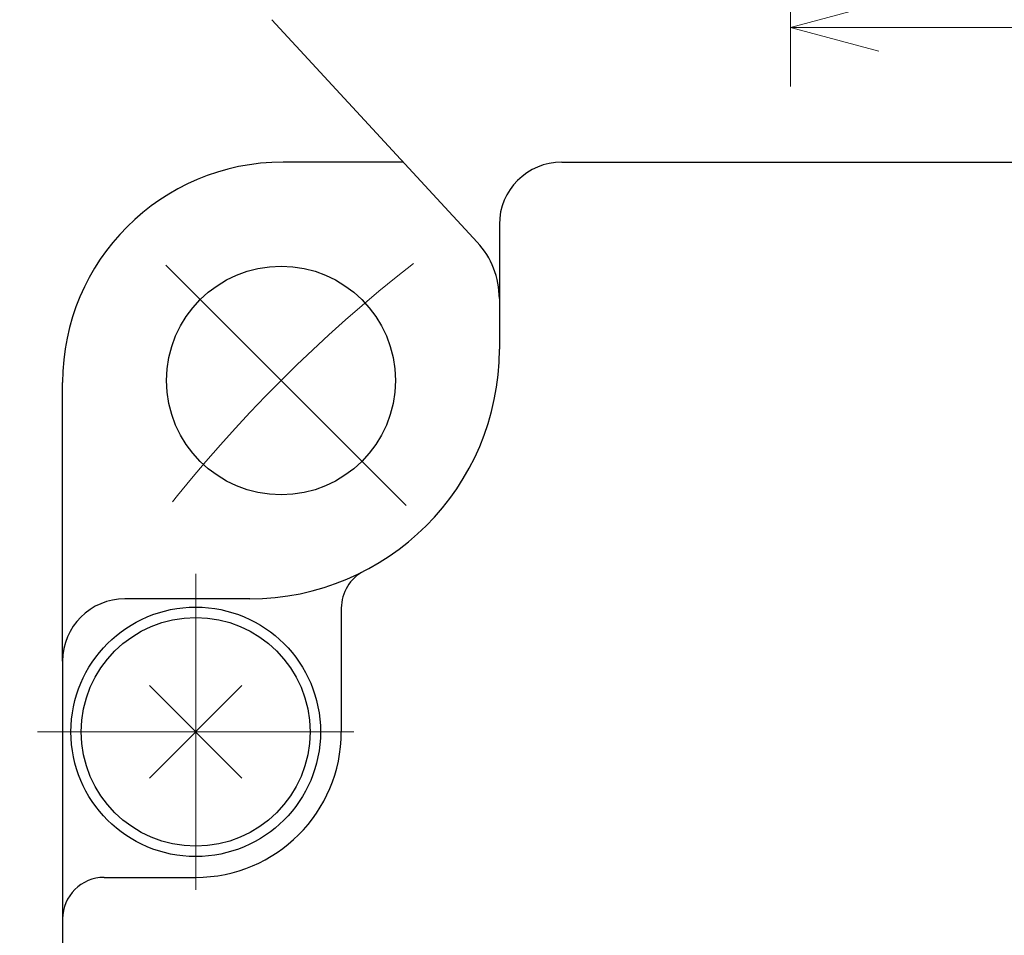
# Model space of a CAD drawing. Header units: millimetres. Extents: x 0 to 594, y 0 to 420.
# Tile 15 of 132: x 155 to 178, y 205 to 227. Entities that reach past the tile are written whole.
import ezdxf

# ---------------------------------------------------------------- set-up
doc = ezdxf.new("R2010")
doc.units = ezdxf.units.MM
doc.header["$LTSCALE"] = 0.257233
doc.linetypes.add('CENTER', pattern=[50.8, 31.75, -6.35, 6.35, -6.35])
doc.layers.add('NoLayerName_001', color=7, linetype='Continuous')
doc.layers.add('NoLayerName_005', color=7, linetype='Continuous')
doc.styles.get("Standard").update_dxf_attribs({"font": 'txt', "bigfont": 'extfont2'})
doc.dimstyles.get("Standard").update_dxf_attribs({"dimtxt": 2.5, "dimasz": 2.5, "dimexe": 1, "dimexo": 1, "dimtad": 1, "dimdec": 3, "dimzin": 0, "dimdsep": 46, "dimtxsty": 'Standard', "dimcen": 2.5, "dimadec": 3, "dimazin": 0, "dimtfac": 0.75, "dimtdec": 3, "dimtmove": 0, "dimatfit": 3, "dimfxl": 1, "dimarcsym": 0})

# ---------------------------------------------------------------- blocks, each defined once
blk = doc.blocks.new('_OPEN30')
at = {"color": 0, "linetype": 'ByBlock', "lineweight": -2}
for p, q in [((-1, 0.267949), (0, 0)), ((0, 0), (-1, -0.267949)), ((0, 0), (-1, 0))]:
    blk.add_line(p, q, dxfattribs=at)
blk = doc.blocks.new('*D64')
at = {"layer": 'Defpoints', "color": 0}
for p in [(160.683, 234.952), (149.07, 163.952), (160.983, 163.952)]:
    blk.add_point(p, dxfattribs=at)
at = {"layer": 'NoLayerName_001', "color": 0, "linetype": 'Continuous', "lineweight": 13}
for p, q in [((159.269, 234.952), (147.656, 234.952)), ((149.07, 232.83), (149.07, 166.073)), ((159.569, 163.952), (147.656, 163.952))]:
    blk.add_line(p, q, dxfattribs=at)
at = {"layer": 'NoLayerName_001', "color": 0, "lineweight": 13, "xscale": 2.121340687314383, "yscale": 2.121340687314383, "zscale": 2.121340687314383}
for p, rotation in [((149.07, 234.952), 90), ((149.07, 163.952), 270)]:
    blk.add_blockref('_OPEN30', p, dxfattribs=dict(at, rotation=rotation))
at = {"layer": 'NoLayerName_001', "color": 0, "lineweight": 13, "insert": (145.181, 199.452), "char_height": 4.94979, "attachment_point": 5, "rotation": 90}
blk.add_mtext('\\W0.8000;71', dxfattribs=at)
blk = doc.blocks.new('*D65')
at = {"layer": 'Defpoints', "color": 0}
for p in [(173.183, 232.952), (173.183, 227.188), (185.683, 224.957)]:
    blk.add_point(p, dxfattribs=at)
at = {"layer": 'NoLayerName_001', "color": 0, "linetype": 'Continuous', "lineweight": 13}
for p, q in [((173.183, 231.537), (173.183, 225.774)), ((185.683, 226.372), (185.683, 228.603)), ((183.562, 227.188), (175.304, 227.188))]:
    blk.add_line(p, q, dxfattribs=at)
at = {"layer": 'NoLayerName_001', "color": 0, "lineweight": 13, "xscale": 2.121340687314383, "yscale": 2.121340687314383, "zscale": 2.121340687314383, "rotation": 180}
blk.add_blockref('_OPEN30', (173.183, 227.188), dxfattribs=at)
at = {"layer": 'NoLayerName_001', "color": 0, "lineweight": 13, "xscale": 2.121340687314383, "yscale": 2.121340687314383, "zscale": 2.121340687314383}
blk.add_blockref('_OPEN30', (185.683, 227.188), dxfattribs=at)
at = {"layer": 'NoLayerName_001', "color": 0, "lineweight": 13, "insert": (179.433, 231.078), "char_height": 4.94979, "attachment_point": 5}
blk.add_mtext('\\W0.6000;12.5', dxfattribs=at)

msp = doc.modelspace()

# ---------------------------------------------------------------- linework, layer by layer
at = {"layer": 'NoLayerName_001', "color": 7, "linetype": 'Continuous', "lineweight": 25}
for p, q in [((165.6527, 222.0262), (160.7135, 227.377)), ((163.8755, 223.9516), (160.9831, 223.9516)), ((166.1831, 222.4516), (166.1831, 219.4516)), ((155.6831, 211.9515), (155.6831, 218.6516)), ((160.1831, 213.4516), (157.1831, 213.4516)), ((162.3831, 213.2258), (162.3831, 210.2516)), ((157.772, 211.3627), (159.9943, 209.1404)), ((159.9943, 211.3627), (157.772, 209.1404)), ((156.6831, 206.7516), (158.8831, 206.7516))]:
    msp.add_line(p, q, dxfattribs=at)
at = {"layer": 'NoLayerName_001', "color": 190, "linetype": 'Continuous', "lineweight": 25}
msp.add_line((167.6831, 223.9516), (203.6831, 223.9516), dxfattribs=at)
at = {"layer": 'NoLayerName_001', "color": 2, "linetype": 'CENTER', "lineweight": 13}
for p, q in [((163.9396, 215.6951), (157.9292, 221.7055)), ((158.8831, 206.4516), (158.8831, 214.0516)), ((155.0831, 210.2516), (162.6831, 210.2516))]:
    msp.add_line(p, q, dxfattribs=at)
at = {"layer": 'NoLayerName_001', "color": 7, "linetype": 'Continuous', "lineweight": 25}
for centre, radius in [((160.9344, 218.7003), 2.75), ((158.8831, 210.2516), 3), ((158.8831, 210.2516), 2.75)]:
    msp.add_circle(centre, radius, dxfattribs=at)
for centre, radius, start, end in [((160.9831, 218.6516), 5.3, 90, 180), ((164.1831, 220.6696), 2, 0, 42.70939), ((160.1831, 219.4516), 6, 270, 0), ((163.3831, 213.2258), 1, 117.20289, 180), ((157.1831, 211.9516), 1.5, 90, 180), ((158.8831, 210.2516), 3.5, 270, 0), ((156.6831, 205.7516), 1, 90, 180)]:
    msp.add_arc(centre, radius, start, end, dxfattribs=at)
at = {"layer": 'NoLayerName_001', "color": 190, "linetype": 'Continuous', "lineweight": 25}
msp.add_arc((167.6831, 222.4516), 1.5, 90, 180, dxfattribs=at)
at = {"layer": 'NoLayerName_001', "color": 2, "linetype": 'CENTER', "lineweight": 13}
msp.add_arc((185.6831, 193.9516), 35, 128.03837, 141.96163, dxfattribs=at)
at = {"layer": 'NoLayerName_005', "color": 7, "linetype": 'Continuous', "lineweight": 25}
msp.add_line((155.6831, 211.9515), (155.6832, 175.9516), dxfattribs=at)

# ---------------------------------------------------------------- dimensions: what is measured, and where the dimension line sits
at = {"layer": 'NoLayerName_001', "color": 3, "linetype": 'Continuous', "lineweight": 13}
for base, p1, p2, angle, text, picture, middle in [((149.0701, 163.9516), (160.6831, 234.9516), (160.9831, 163.9516), 270, '\\W0.8000;<>', '*D64', (149.0701, 199.4516)), ((173.1831, 227.1884), (185.6831, 224.9574), (173.1831, 232.9516), 180, '\\W0.6000;<>', '*D65', (179.4331, 227.1884))]:
    dim = msp.add_linear_dim(base=base, p1=p1, p2=p2, angle=angle, text=text, dimstyle='Standard', override={"dimtxt": 4.949795, "dimasz": 2.121341, "dimexe": 1.414227, "dimexo": 1.414227, "dimgap": 1.414227, "dimzin": 8, "dimblk": 'OPEN30', "dimclrd": 0, "dimclre": 0, "dimclrt": 0, "dimtp": 0, "dimtm": 0, "dimlwd": 13, "dimlwe": 13}, dxfattribs=at)
    dim.commit()
    dim.dimension.update_dxf_attribs({"geometry": picture, "text_midpoint": middle, "dimtype": 160})

doc.saveas('drawing.dxf')
